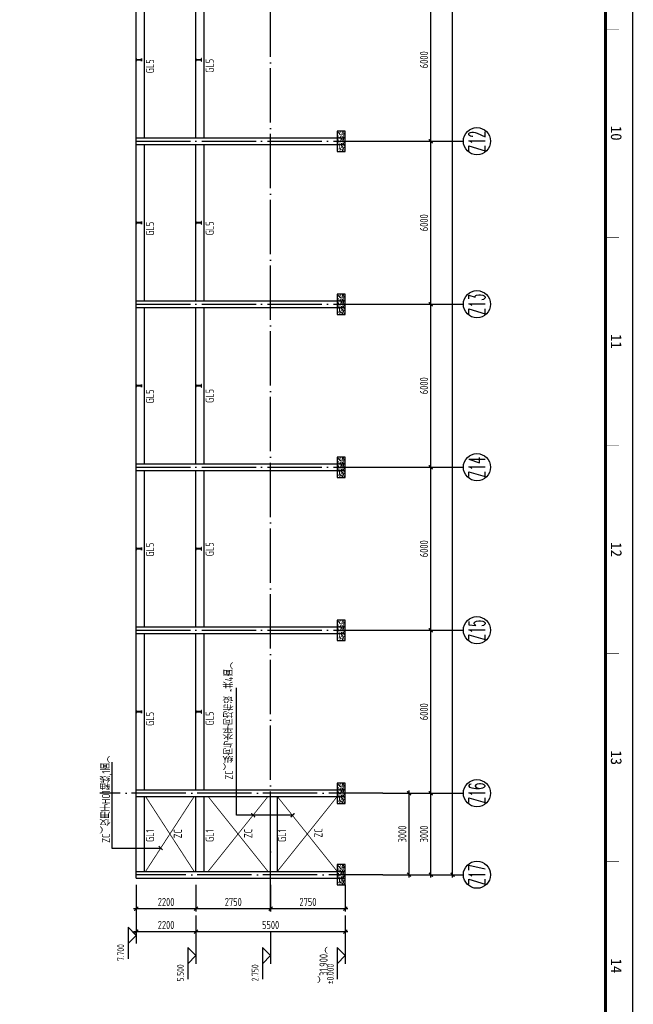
# Model space of a CAD drawing. Extents: x -294221 to 474257, y -25219 to 114942.
# Tile 36 of 70: x 53237 to 75840, y 7483 to 43728. Entities that reach past the tile are written whole.
import ezdxf
from ezdxf.enums import TextEntityAlignment as Align

# ---------------------------------------------------------------- set-up
doc = ezdxf.new("R2010")
doc.units = 0
doc.header["$LTSCALE"] = 1000
doc.linetypes.add('DOTE', pattern=[2.42, 2, -0.2, 0.02, -0.2])
for name, color, linetype in [('AXIS', 7, 'Continuous'), ('AXIS_DIM', 3, 'Continuous'), ('AXIS_NUM', 7, 'Continuous'), ('BORDER', 7, 'Continuous'), ('DIM', 3, 'Continuous'), ('gj2', 4, 'Continuous'), ('Prof', 2, 'Continuous'), ('STXT_XG_THIN', 2, 'Continuous'), ('text', 7, 'Continuous'), ('THIN', 7, 'Continuous')]:
    doc.layers.add(name, color=color, linetype=linetype)
doc.styles.add('BW_Rein', font='Tssdeng.shx', dxfattribs={"width": 0.7, "bigfont": 'hztxt.shx'})
doc.styles.add('QC_宋体', font='txt')
doc.styles.add('TSSD_Axis', font='complex.shx', dxfattribs={"width": 0.7, "bigfont": 'hztxt.shx'})
doc.styles.add('TSSD_Dimension', font='tssdeng.shx', dxfattribs={"width": 0.7, "bigfont": 'hztxt.shx'})
doc.styles.add('TSSD_Label', font='tssdeng.shx', dxfattribs={"width": 0.7, "bigfont": 'hztxt.shx'})
doc.styles.add('TSSD_Rein', font='Tssdeng.shx', dxfattribs={"width": 0.7, "bigfont": '@@tssdchn.shx'})
doc.dimstyles.new('TSSD_100_100$0', dxfattribs={"dimtxt": 300, "dimasz": 100, "dimexe": 100, "dimexo": 250, "dimgap": 100, "dimtad": 1, "dimdec": 0, "dimrnd": 0.001, "dimzin": 0, "dimdsep": 46, "dimtxsty": 'TSSD_Dimension', "dimblk": 'ARCHTICK', "dimcen": 0, "dimdle": 100, "dimclrt": 7, "dimadec": 0, "dimazin": 0, "dimtfac": 1, "dimtdec": 0, "dimtix": 1, "dimtmove": 2, "dimatfit": 3, "dimldrblk": 'ARCHTICK', "dimfxl": 0, "dimtolj": 1, "dimtzin": 0, "dimarcsym": 0})

# ---------------------------------------------------------------- blocks, each defined once
blk = doc.blocks.new('_ArchTick')
at = {"color": 0, "linetype": 'ByBlock', "const_width": 0.5}
blk.add_lwpolyline([(-0.71, -0.71), (0.71, 0.71)], dxfattribs=at)
blk = doc.blocks.new('*D207')
at = {"layer": 'AXIS_DIM', "color": 0, "lineweight": -2}
for p, q in [((66869, 109253), (69280, 109253)), ((69180, 12153), (69180, 109353)), ((66869, 12253), (69280, 12253))]:
    blk.add_line(p, q, dxfattribs=at)
at = {"layer": 'Defpoints', "color": 0}
for p in [(66619, 109253), (69180, 109253), (66619, 12253)]:
    blk.add_point(p, dxfattribs=at)
at = {"layer": 'AXIS_DIM', "color": 0, "lineweight": -2, "xscale": 99.99999810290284, "yscale": 99.99999810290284, "zscale": 99.99999810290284}
for p, rotation in [((69180, 109253), 90), ((69180, 12253), 270)]:
    blk.add_blockref('_ArchTick', p, dxfattribs=dict(at, rotation=rotation))
at = {"layer": 'AXIS_DIM', "color": 7, "insert": (68930, 60753), "char_height": 300, "attachment_point": 5, "rotation": 90, "style": 'TSSD_Dimension'}
blk.add_mtext('\\A1;97000', dxfattribs=at)
blk = doc.blocks.new('*D217')
at = {"layer": 'AXIS_DIM', "color": 0, "lineweight": -2}
for p, q in [((68380, 39153), (68380, 45353)), ((66869, 45253), (68480, 45253)), ((66869, 39253), (68480, 39253))]:
    blk.add_line(p, q, dxfattribs=at)
at = {"layer": 'Defpoints', "color": 0}
for p in [(66619, 45253), (68380, 45253), (66619, 39253)]:
    blk.add_point(p, dxfattribs=at)
at = {"layer": 'AXIS_DIM', "color": 0, "lineweight": -2, "xscale": 99.99999810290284, "yscale": 99.99999810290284, "zscale": 99.99999810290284}
for p, rotation in [((68380, 45253), 90), ((68380, 39253), 270)]:
    blk.add_blockref('_ArchTick', p, dxfattribs=dict(at, rotation=rotation))
at = {"layer": 'AXIS_DIM', "color": 7, "insert": (68130, 42253), "char_height": 300, "attachment_point": 5, "rotation": 90, "style": 'TSSD_Dimension'}
blk.add_mtext('\\A1;6000', dxfattribs=at)
blk = doc.blocks.new('*D218')
at = {"layer": 'AXIS_DIM', "color": 0, "lineweight": -2}
for p, q in [((66869, 39253), (68480, 39253)), ((68380, 33153), (68380, 39353)), ((66869, 33253), (68480, 33253))]:
    blk.add_line(p, q, dxfattribs=at)
at = {"layer": 'Defpoints', "color": 0}
for p in [(66619, 39253), (68380, 39253), (66619, 33253)]:
    blk.add_point(p, dxfattribs=at)
at = {"layer": 'AXIS_DIM', "color": 0, "lineweight": -2, "xscale": 99.99999810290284, "yscale": 99.99999810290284, "zscale": 99.99999810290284}
for p, rotation in [((68380, 39253), 90), ((68380, 33253), 270)]:
    blk.add_blockref('_ArchTick', p, dxfattribs=dict(at, rotation=rotation))
at = {"layer": 'AXIS_DIM', "color": 7, "insert": (68130, 36253), "char_height": 300, "attachment_point": 5, "rotation": 90, "style": 'TSSD_Dimension'}
blk.add_mtext('\\A1;6000', dxfattribs=at)
blk = doc.blocks.new('*D219')
at = {"layer": 'AXIS_DIM', "color": 0, "lineweight": -2}
for p, q in [((68380, 27153), (68380, 33353)), ((66869, 33253), (68480, 33253)), ((66869, 27253), (68480, 27253))]:
    blk.add_line(p, q, dxfattribs=at)
at = {"layer": 'Defpoints', "color": 0}
for p in [(66619, 33253), (68380, 33253), (66619, 27253)]:
    blk.add_point(p, dxfattribs=at)
at = {"layer": 'AXIS_DIM', "color": 0, "lineweight": -2, "xscale": 99.99999810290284, "yscale": 99.99999810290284, "zscale": 99.99999810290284}
for p, rotation in [((68380, 33253), 90), ((68380, 27253), 270)]:
    blk.add_blockref('_ArchTick', p, dxfattribs=dict(at, rotation=rotation))
at = {"layer": 'AXIS_DIM', "color": 7, "insert": (68130, 30253), "char_height": 300, "attachment_point": 5, "rotation": 90, "style": 'TSSD_Dimension'}
blk.add_mtext('\\A1;6000', dxfattribs=at)
blk = doc.blocks.new('*D220')
at = {"layer": 'AXIS_DIM', "color": 0, "lineweight": -2}
for p, q in [((66869, 27253), (68480, 27253)), ((68380, 21153), (68380, 27353)), ((66869, 21253), (68480, 21253))]:
    blk.add_line(p, q, dxfattribs=at)
at = {"layer": 'Defpoints', "color": 0}
for p in [(66619, 27253), (68380, 27253), (66619, 21253)]:
    blk.add_point(p, dxfattribs=at)
at = {"layer": 'AXIS_DIM', "color": 0, "lineweight": -2, "xscale": 99.99999810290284, "yscale": 99.99999810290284, "zscale": 99.99999810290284}
for p, rotation in [((68380, 27253), 90), ((68380, 21253), 270)]:
    blk.add_blockref('_ArchTick', p, dxfattribs=dict(at, rotation=rotation))
at = {"layer": 'AXIS_DIM', "color": 7, "insert": (68130, 24253), "char_height": 300, "attachment_point": 5, "rotation": 90, "style": 'TSSD_Dimension'}
blk.add_mtext('\\A1;6000', dxfattribs=at)
blk = doc.blocks.new('*D221')
at = {"layer": 'AXIS_DIM', "color": 0, "lineweight": -2}
for p, q in [((66869, 21253), (68480, 21253)), ((68380, 15153), (68380, 21353)), ((66869, 15253), (68480, 15253))]:
    blk.add_line(p, q, dxfattribs=at)
at = {"layer": 'Defpoints', "color": 0}
for p in [(66619, 21253), (68380, 21253), (66619, 15253)]:
    blk.add_point(p, dxfattribs=at)
at = {"layer": 'AXIS_DIM', "color": 0, "lineweight": -2, "xscale": 99.99999810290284, "yscale": 99.99999810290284, "zscale": 99.99999810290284}
for p, rotation in [((68380, 21253), 90), ((68380, 15253), 270)]:
    blk.add_blockref('_ArchTick', p, dxfattribs=dict(at, rotation=rotation))
at = {"layer": 'AXIS_DIM', "color": 7, "insert": (68130, 18253), "char_height": 300, "attachment_point": 5, "rotation": 90, "style": 'TSSD_Dimension'}
blk.add_mtext('\\A1;6000', dxfattribs=at)
blk = doc.blocks.new('*D222')
at = {"layer": 'AXIS_DIM', "color": 0, "lineweight": -2}
for p, q in [((66869, 15253), (68480, 15253)), ((68380, 12153), (68380, 15353)), ((66869, 12253), (68480, 12253))]:
    blk.add_line(p, q, dxfattribs=at)
at = {"layer": 'Defpoints', "color": 0}
for p in [(66619, 15253), (68380, 15253), (66619, 12253)]:
    blk.add_point(p, dxfattribs=at)
at = {"layer": 'AXIS_DIM', "color": 0, "lineweight": -2, "xscale": 99.99999810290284, "yscale": 99.99999810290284, "zscale": 99.99999810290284}
for p, rotation in [((68380, 15253), 90), ((68380, 12253), 270)]:
    blk.add_blockref('_ArchTick', p, dxfattribs=dict(at, rotation=rotation))
at = {"layer": 'AXIS_DIM', "color": 7, "insert": (68130, 13753), "char_height": 300, "attachment_point": 5, "rotation": 90, "style": 'TSSD_Dimension'}
blk.add_mtext('\\A1;3000', dxfattribs=at)
blk = doc.blocks.new('*D223')
at = {"layer": 'Defpoints', "color": 0}
for p in [(66619, 15253), (67580, 15253), (66619, 12253)]:
    blk.add_point(p, dxfattribs=at)
at = {"layer": 'DIM', "color": 0, "lineweight": -2}
for p, q in [((66869, 15253), (67680, 15253)), ((67580, 12153), (67580, 15353)), ((66869, 12253), (67680, 12253))]:
    blk.add_line(p, q, dxfattribs=at)
at = {"layer": 'DIM', "color": 0, "lineweight": -2, "xscale": 99.99999810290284, "yscale": 99.99999810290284, "zscale": 99.99999810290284}
for p, rotation in [((67580, 15253), 90), ((67580, 12253), 270)]:
    blk.add_blockref('_ArchTick', p, dxfattribs=dict(at, rotation=rotation))
at = {"layer": 'DIM', "color": 7, "insert": (67330, 13753), "char_height": 300, "attachment_point": 5, "rotation": 90, "style": 'TSSD_Dimension'}
blk.add_mtext('\\A1;3000', dxfattribs=at)
blk = doc.blocks.new('ts_axno')
at = {"color": 0, "linetype": 'ByBlock', "lineweight": -2}
blk.add_circle((0, 0), 0.5, dxfattribs=at)
at = {"color": 0, "linetype": 'ByBlock', "lineweight": -2, "style": 'TSSD_Axis', "width": 0.7}
blk.add_attdef('A', text='', height=0.6, dxfattribs=at).set_placement((0, 0), align=Align.MIDDLE_CENTER)
blk = doc.blocks.new('*D224')
at = {"layer": 'Defpoints', "color": 0}
for p in [(57530, 12128), (59730, 12128), (57530, 11001)]:
    blk.add_point(p, dxfattribs=at)
at = {"layer": 'DIM', "color": 0, "lineweight": -2}
for p, q in [((57530, 11878), (57530, 10901)), ((59730, 11878), (59730, 10901)), ((59830, 11001), (57430, 11001))]:
    blk.add_line(p, q, dxfattribs=at)
at = {"layer": 'DIM', "color": 0, "lineweight": -2, "xscale": 99.99999810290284, "yscale": 99.99999810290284, "zscale": 99.99999810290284, "rotation": 180}
blk.add_blockref('_ArchTick', (57530, 11001), dxfattribs=at)
at = {"layer": 'DIM', "color": 0, "lineweight": -2, "xscale": 99.99999810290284, "yscale": 99.99999810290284, "zscale": 99.99999810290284}
blk.add_blockref('_ArchTick', (59730, 11001), dxfattribs=at)
at = {"layer": 'DIM', "color": 7, "insert": (58630, 11251), "char_height": 300, "attachment_point": 5, "style": 'TSSD_Dimension'}
blk.add_mtext('\\A1;2200', dxfattribs=at)
blk = doc.blocks.new('*D239')
at = {"layer": 'Defpoints', "color": 0}
for p in [(62480, 12128), (65230, 12128), (62480, 11001)]:
    blk.add_point(p, dxfattribs=at)
at = {"layer": 'DIM', "color": 0, "lineweight": -2}
for p, q in [((62480, 11878), (62480, 10901)), ((65230, 11878), (65230, 10901)), ((65330, 11001), (62380, 11001))]:
    blk.add_line(p, q, dxfattribs=at)
at = {"layer": 'DIM', "color": 0, "lineweight": -2, "xscale": 99.99999810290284, "yscale": 99.99999810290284, "zscale": 99.99999810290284, "rotation": 180}
blk.add_blockref('_ArchTick', (62480, 11001), dxfattribs=at)
at = {"layer": 'DIM', "color": 0, "lineweight": -2, "xscale": 99.99999810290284, "yscale": 99.99999810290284, "zscale": 99.99999810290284}
blk.add_blockref('_ArchTick', (65230, 11001), dxfattribs=at)
at = {"layer": 'DIM', "color": 7, "insert": (63855, 11251), "char_height": 300, "attachment_point": 5, "style": 'TSSD_Dimension'}
blk.add_mtext('\\A1;2750', dxfattribs=at)
blk = doc.blocks.new('*D240')
at = {"layer": 'Defpoints', "color": 0}
for p in [(59730, 12128), (62480, 12128), (59730, 11001)]:
    blk.add_point(p, dxfattribs=at)
at = {"layer": 'DIM', "color": 0, "lineweight": -2}
for p, q in [((59730, 11878), (59730, 10901)), ((62480, 11878), (62480, 10901)), ((62580, 11001), (59630, 11001))]:
    blk.add_line(p, q, dxfattribs=at)
at = {"layer": 'DIM', "color": 0, "lineweight": -2, "xscale": 99.99999810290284, "yscale": 99.99999810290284, "zscale": 99.99999810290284, "rotation": 180}
blk.add_blockref('_ArchTick', (59730, 11001), dxfattribs=at)
at = {"layer": 'DIM', "color": 0, "lineweight": -2, "xscale": 99.99999810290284, "yscale": 99.99999810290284, "zscale": 99.99999810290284}
blk.add_blockref('_ArchTick', (62480, 11001), dxfattribs=at)
at = {"layer": 'DIM', "color": 7, "insert": (61105, 11251), "char_height": 300, "attachment_point": 5, "style": 'TSSD_Dimension'}
blk.add_mtext('\\A1;2750', dxfattribs=at)
blk = doc.blocks.new('*D241')
at = {"layer": 'Defpoints', "color": 0}
for p in [(59730, 11001), (65230, 11001), (59730, 10155)]:
    blk.add_point(p, dxfattribs=at)
at = {"layer": 'DIM', "color": 0, "lineweight": -2}
for p, q in [((59730, 10751), (59730, 10055)), ((65230, 10751), (65230, 10055)), ((65330, 10155), (59630, 10155))]:
    blk.add_line(p, q, dxfattribs=at)
at = {"layer": 'DIM', "color": 0, "lineweight": -2, "xscale": 99.99999810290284, "yscale": 99.99999810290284, "zscale": 99.99999810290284, "rotation": 180}
blk.add_blockref('_ArchTick', (59730, 10155), dxfattribs=at)
at = {"layer": 'DIM', "color": 0, "lineweight": -2, "xscale": 99.99999810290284, "yscale": 99.99999810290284, "zscale": 99.99999810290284}
blk.add_blockref('_ArchTick', (65230, 10155), dxfattribs=at)
at = {"layer": 'DIM', "color": 7, "insert": (62480, 10405), "char_height": 300, "attachment_point": 5, "style": 'TSSD_Dimension'}
blk.add_mtext('\\A1;5500', dxfattribs=at)
blk = doc.blocks.new('*D242')
at = {"layer": 'Defpoints', "color": 0}
for p in [(57530, 11001), (59730, 11001), (57530, 10155)]:
    blk.add_point(p, dxfattribs=at)
at = {"layer": 'DIM', "color": 0, "lineweight": -2}
for p, q in [((57530, 10751), (57530, 10055)), ((59730, 10751), (59730, 10055)), ((59830, 10155), (57430, 10155))]:
    blk.add_line(p, q, dxfattribs=at)
at = {"layer": 'DIM', "color": 0, "lineweight": -2, "xscale": 99.99999810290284, "yscale": 99.99999810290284, "zscale": 99.99999810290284, "rotation": 180}
blk.add_blockref('_ArchTick', (57530, 10155), dxfattribs=at)
at = {"layer": 'DIM', "color": 0, "lineweight": -2, "xscale": 99.99999810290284, "yscale": 99.99999810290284, "zscale": 99.99999810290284}
blk.add_blockref('_ArchTick', (59730, 10155), dxfattribs=at)
at = {"layer": 'DIM', "color": 7, "insert": (58630, 10405), "char_height": 300, "attachment_point": 5, "style": 'TSSD_Dimension'}
blk.add_mtext('\\A1;2200', dxfattribs=at)
blk = doc.blocks.new('A1+0.5E图框')
for points, const_width in [([(0, 0), (1261, 0), (1261, 594), (0, 594)], 0.5), ([(25, 10), (1251, 10), (1251, 584), (25, 584)], 1)]:
    blk.add_lwpolyline(points, close=True, dxfattribs=dict(const_width=const_width))
at = {"const_width": 0.2}
for points in [[(714.62, 589), (714.62, 584)], [(791.25, 589), (791.25, 584)], [(867.88, 589), (867.88, 584)], [(944.5, 589), (944.5, 584)], [(1021.12, 589), (1021.12, 584)]]:
    blk.add_lwpolyline(points, dxfattribs=at)
at = {"style": 'QC_宋体'}
for s, p in [('10', (752.94, 588)), ('11', (829.56, 588)), ('12', (906.19, 588)), ('13', (982.81, 588)), ('14', (1059.44, 588))]:
    blk.add_text(s, height=4, dxfattribs=at).set_placement(p, align=Align.MIDDLE_CENTER)

msp = doc.modelspace()

# ---------------------------------------------------------------- hatches: boundary and pattern name
at = {"layer": 'AXIS_NUM'}
h = msp.add_hatch(dxfattribs=at)
h.set_pattern_fill('AR-CONC', color=256, angle=90)
h.set_pattern_definition([(140, (2974.24, 18893.11), (15.9391, 182.18467), [19.05, -209.55]), (85, (2974.24, 18893.11), (-191.05664, -35.2428), [15.24, -167.64]), (190.451, (2975.57, 18908.3), (-175.1167, 146.9425), [16.19, -178.09]), (136.1842, (2923.44, 18893.11), (42.0423, 271.079), [28.575, -314.325]), (186.6356, (2926.95, 18915.7), (-247.4256, 237.4042), [24.285, -267.135]), (81.184, (2923.44, 18893.1), (-247.4251, 237.4046), [22.86, -251.46]), (111, (2936.14, 18918.51), (102.2655, 151.61488), [19.05, -209.55]), (56, (2936.14, 18918.51), (-184.18796, 61.80203), [15.24, -167.64]), (161.4514, (2944.67, 18931.15), (-81.92286, 213.4165), [16.19, -178.09]), (127.5, (2974.244, 18893.114), (-84.55504, 3.0886), [0, -165.608, 0, -170.18, 0, -168.275]), (97.5, (2974.24, 18893.11), (-100.18057, 66.81966), [0, -97.028, 0, -161.798, 0, -64.135]), (57.5, (2974.244, 18836.47), (5.728744, 135.59059), [0, -63.5, 0, -198.12, 0, -262.89]), (47.5, (2974.24, 18811.07), (-25.4265, 148.12918), [0, -82.55, 0, -131.572, 0, -186.69])])
h.paths.add_polyline_path([(65230.375, 38878.244), (65230.375, 39628.244), (64930.375, 39628.244), (64930.375, 38878.244)])
h = msp.add_hatch(dxfattribs=at)
h.set_pattern_fill('AR-CONC', color=256, angle=90)
h.set_pattern_definition([(140, (2974.24, 12893.11), (15.9391, 182.18467), [19.05, -209.55]), (85, (2974.24, 12893.11), (-191.05664, -35.2428), [15.24, -167.64]), (190.451, (2975.57, 12908.3), (-175.1167, 146.9425), [16.19, -178.09]), (136.1842, (2923.44, 12893.11), (42.0423, 271.079), [28.575, -314.325]), (186.6356, (2926.95, 12915.7), (-247.4256, 237.4042), [24.285, -267.135]), (81.184, (2923.44, 12893.1), (-247.4251, 237.4046), [22.86, -251.46]), (111, (2936.14, 12918.51), (102.2655, 151.61488), [19.05, -209.55]), (56, (2936.14, 12918.51), (-184.18796, 61.80203), [15.24, -167.64]), (161.4514, (2944.67, 12931.15), (-81.92286, 213.4165), [16.19, -178.09]), (127.5, (2974.244, 12893.114), (-84.55504, 3.0886), [0, -165.608, 0, -170.18, 0, -168.275]), (97.5, (2974.24, 12893.11), (-100.18057, 66.81966), [0, -97.028, 0, -161.798, 0, -64.135]), (57.5, (2974.244, 12836.47), (5.728744, 135.59059), [0, -63.5, 0, -198.12, 0, -262.89]), (47.5, (2974.24, 12811.07), (-25.4265, 148.12918), [0, -82.55, 0, -131.572, 0, -186.69])])
h.paths.add_polyline_path([(65230.375, 32878.244), (65230.375, 33628.244), (64930.375, 33628.244), (64930.375, 32878.244)])
h = msp.add_hatch(dxfattribs=at)
h.set_pattern_fill('AR-CONC', color=256, angle=90)
h.set_pattern_definition([(140, (2974.24, 6893.11), (15.9391, 182.18467), [19.05, -209.55]), (85, (2974.24, 6893.11), (-191.05664, -35.2428), [15.24, -167.64]), (190.451, (2975.57, 6908.3), (-175.1167, 146.9425), [16.19, -178.09]), (136.1842, (2923.44, 6893.11), (42.0423, 271.079), [28.575, -314.325]), (186.6356, (2926.95, 6915.7), (-247.4256, 237.4042), [24.285, -267.135]), (81.184, (2923.44, 6893.11), (-247.4251, 237.4046), [22.86, -251.46]), (111, (2936.14, 6918.51), (102.2655, 151.61488), [19.05, -209.55]), (56, (2936.14, 6918.51), (-184.18796, 61.80203), [15.24, -167.64]), (161.4514, (2944.67, 6931.15), (-81.92286, 213.4165), [16.19, -178.09]), (127.5, (2974.244, 6893.114), (-84.55504, 3.0886), [0, -165.608, 0, -170.18, 0, -168.275]), (97.5, (2974.24, 6893.11), (-100.18057, 66.81966), [0, -97.028, 0, -161.798, 0, -64.135]), (57.5, (2974.244, 6836.47), (5.728744, 135.59059), [0, -63.5, 0, -198.12, 0, -262.89]), (47.5, (2974.24, 6811.07), (-25.4265, 148.12918), [0, -82.55, 0, -131.572, 0, -186.69])])
h.paths.add_polyline_path([(65230.375, 26878.244), (65230.375, 27628.244), (64930.375, 27628.244), (64930.375, 26878.244)])
h = msp.add_hatch(dxfattribs=at)
h.set_pattern_fill('AR-CONC', color=256, angle=90)
h.set_pattern_definition([(140, (2974.24, 892.94), (15.9391, 182.18467), [19.05, -209.55]), (85, (2974.24, 892.94), (-191.05664, -35.2428), [15.24, -167.64]), (190.451, (2975.57, 908.12), (-175.1167, 146.9425), [16.19, -178.09]), (136.1842, (2923.44, 892.94), (42.0423, 271.079), [28.575, -314.325]), (186.6356, (2926.95, 915.53), (-247.4256, 237.4042), [24.285, -267.135]), (81.184, (2923.44, 892.94), (-247.4251, 237.4046), [22.86, -251.46]), (111, (2936.14, 918.34), (102.2655, 151.61488), [19.05, -209.55]), (56, (2936.14, 918.34), (-184.18796, 61.80203), [15.24, -167.64]), (161.4514, (2944.67, 930.97), (-81.92286, 213.4165), [16.19, -178.09]), (127.5, (2974.244, 892.94), (-84.55504, 3.0886), [0, -165.608, 0, -170.18, 0, -168.275]), (97.5, (2974.24, 892.94), (-100.18057, 66.81966), [0, -97.028, 0, -161.798, 0, -64.135]), (57.5, (2974.244, 836.3), (5.728744, 135.59059), [0, -63.5, 0, -198.12, 0, -262.89]), (47.5, (2974.24, 810.9), (-25.4265, 148.12918), [0, -82.55, 0, -131.572, 0, -186.69])])
h.paths.add_polyline_path([(65230.375, 20878.07), (65230.375, 21628.07), (64930.375, 21628.07), (64930.375, 20878.07)])
h = msp.add_hatch(dxfattribs=at)
h.set_pattern_fill('AR-CONC', color=256, angle=90)
h.set_pattern_definition([(140, (2974.24, -5107.23), (15.9391, 182.18467), [19.05, -209.55]), (85, (2974.24, -5107.23), (-191.05664, -35.2428), [15.24, -167.64]), (190.451, (2975.57, -5092.05), (-175.1167, 146.9425), [16.19, -178.09]), (136.1842, (2923.44, -5107.23), (42.0423, 271.079), [28.575, -314.325]), (186.6356, (2926.95, -5084.64), (-247.4256, 237.4042), [24.285, -267.135]), (81.184, (2923.44, -5107.23), (-247.4251, 237.4046), [22.86, -251.46]), (111, (2936.14, -5081.83), (102.2655, 151.61488), [19.05, -209.55]), (56, (2936.14, -5081.83), (-184.18796, 61.80203), [15.24, -167.64]), (161.4514, (2944.67, -5069.2), (-81.92286, 213.4165), [16.19, -178.09]), (127.5, (2974.244, -5107.234), (-84.55504, 3.0886), [0, -165.608, 0, -170.18, 0, -168.275]), (97.5, (2974.24, -5107.23), (-100.18057, 66.81966), [0, -97.028, 0, -161.798, 0, -64.135]), (57.5, (2974.244, -5163.876), (5.728744, 135.59059), [0, -63.5, 0, -198.12, 0, -262.89]), (47.5, (2974.24, -5189.28), (-25.4265, 148.12918), [0, -82.55, 0, -131.572, 0, -186.69])])
h.paths.add_polyline_path([(65230.375, 14877.896), (65230.375, 15627.895), (64930.375, 15627.895), (64930.375, 14877.896)])
h = msp.add_hatch(dxfattribs=at)
h.set_pattern_fill('AR-CONC', color=256, angle=90)
h.set_pattern_definition([(140, (2974.24, -8107.23), (15.9391, 182.18467), [19.05, -209.55]), (85, (2974.24, -8107.23), (-191.05664, -35.2428), [15.24, -167.64]), (190.451, (2975.57, -8092.05), (-175.1167, 146.9425), [16.19, -178.09]), (136.1842, (2923.44, -8107.23), (42.0423, 271.079), [28.575, -314.325]), (186.6356, (2926.95, -8084.64), (-247.4256, 237.4042), [24.285, -267.135]), (81.184, (2923.44, -8107.23), (-247.4251, 237.4046), [22.86, -251.46]), (111, (2936.14, -8081.83), (102.2655, 151.61488), [19.05, -209.55]), (56, (2936.14, -8081.83), (-184.18796, 61.80203), [15.24, -167.64]), (161.4514, (2944.67, -8069.2), (-81.92286, 213.4165), [16.19, -178.09]), (127.5, (2974.244, -8107.234), (-84.55504, 3.0886), [0, -165.608, 0, -170.18, 0, -168.275]), (97.5, (2974.24, -8107.23), (-100.18057, 66.81966), [0, -97.028, 0, -161.798, 0, -64.135]), (57.5, (2974.244, -8163.876), (5.728744, 135.59059), [0, -63.5, 0, -198.12, 0, -262.89]), (47.5, (2974.24, -8189.28), (-25.4265, 148.12918), [0, -82.55, 0, -131.572, 0, -186.69])])
h.paths.add_polyline_path([(65230.375, 11877.896), (65230.375, 12627.896), (64930.375, 12627.896), (64930.375, 11877.896)])

# ---------------------------------------------------------------- linework, layer by layer
for p, q in [((57530.375, 12127.896, -4116055.186), (57530.375, 51378.243, -4116055.186)), ((57830.375, 39378.244, -4116055.186), (57830.375, 45128.243, -4116055.186)), ((59730.375, 39378.244, -4116055.186), (59730.375, 45128.243, -4116055.186)), ((60030.375, 39378.244, -4116055.186), (60030.375, 45128.243, -4116055.186)), ((57830.375, 33378.244, -4116055.186), (57830.375, 39128.244, -4116055.186)), ((59730.375, 33378.244, -4116055.186), (59730.375, 39128.244, -4116055.186)), ((60030.375, 33378.244, -4116055.186), (60030.375, 39128.244, -4116055.186)), ((57830.375, 27378.244, -4116055.186), (57830.375, 33128.244, -4116055.186)), ((59730.375, 27378.244, -4116055.186), (59730.375, 33128.244, -4116055.186)), ((60030.375, 27378.244, -4116055.186), (60030.375, 33128.244, -4116055.186)), ((57830.375, 21378.07, -4116055.186), (57830.375, 27128.244, -4116055.186)), ((59730.375, 21378.07, -4116055.186), (59730.375, 27128.244, -4116055.186)), ((60030.375, 21378.07, -4116055.186), (60030.375, 27128.244, -4116055.186)), ((57830.375, 15377.895, -4116055.186), (57830.375, 21128.07, -4116055.186)), ((59730.375, 15377.895, -4116055.186), (59730.375, 21128.07, -4116055.186)), ((60030.375, 15377.895, -4116055.186), (60030.375, 21128.07, -4116055.186)), ((61218.415, 14446.044, -4116055.186), (61218.415, 19135.054, -4116055.186)), ((57830.375, 12377.896, -4116055.186), (57830.375, 15127.896, -4116055.186)), ((59730.375, 12377.896, -4116055.186), (59730.375, 15127.896, -4116055.186)), ((60030.375, 12377.896, -4116055.186), (60030.375, 15127.896, -4116055.186)), ((62480.375, 12377.896, -4116055.186), (62480.375, 15127.896, -4116055.186)), ((62730.375, 12377.896, -4116055.186), (62730.375, 15127.896, -4116055.186)), ((63275.856, 14446.044, -4116055.186), (61218.415, 14446.044, -4116055.186))]:
    msp.add_line(p, q)
at = {"layer": 'AXIS', "color": 1, "linetype": 'DOTE'}
for p, q in [((62480.375, 10900.52, -4116055.186), (62480.375, 109378.242, -4116055.186)), ((57530.375, 39253.244, -4116055.186), (66618.667, 39253.244, -4116055.186)), ((57530.375, 33253.244, -4116055.186), (66618.667, 33253.244, -4116055.186)), ((57530.375, 27253.244, -4116055.186), (66618.667, 27253.244, -4116055.186)), ((57530.375, 21253.07, -4116055.186), (66618.667, 21253.07, -4116055.186)), ((66618.667, 15252.896, -4116055.186), (56194.113, 15252.896, -4116055.186)), ((66618.667, 12252.896, -4116055.186), (57530.375, 12252.896, -4116055.186))]:
    msp.add_line(p, q, dxfattribs=at)
at = {"layer": 'AXIS_NUM'}
for p, q in [((66618.667, 39253.244, -4116055.186), (69579.693, 39253.244, -4116055.186)), ((66618.667, 33253.244, -4116055.186), (69579.693, 33253.244, -4116055.186)), ((66618.667, 27253.244, -4116055.186), (69579.693, 27253.244, -4116055.186)), ((66618.667, 21253.07, -4116055.186), (69579.693, 21253.07, -4116055.186)), ((56645.119, 13223.811, -4116055.186), (56645.119, 16400.329, -4116055.186)), ((66618.667, 15252.896, -4116055.186), (69579.693, 15252.896, -4116055.186)), ((58426.08, 13223.811, -4116055.186), (56645.119, 13223.811, -4116055.186)), ((66618.667, 12252.896, -4116055.186), (69579.693, 12252.896, -4116055.186))]:
    msp.add_line(p, q, dxfattribs=at)
at = {"layer": 'AXIS_NUM', "elevation": -4116055.186}
for points in [[(65230.375, 38878.244), (65230.375, 39628.244), (64930.375, 39628.244), (64930.375, 38878.244)], [(65230.375, 32878.244), (65230.375, 33628.244), (64930.375, 33628.244), (64930.375, 32878.244)], [(65230.375, 26878.244), (65230.375, 27628.244), (64930.375, 27628.244), (64930.375, 26878.244)], [(65230.375, 20878.07), (65230.375, 21628.07), (64930.375, 21628.07), (64930.375, 20878.07)], [(65230.375, 14877.896), (65230.375, 15627.895), (64930.375, 15627.895), (64930.375, 14877.896)], [(65230.375, 11877.896), (65230.375, 12627.896), (64930.375, 12627.896), (64930.375, 11877.896)]]:
    msp.add_lwpolyline(points, close=True, dxfattribs=at)
at = {"layer": 'BORDER'}
msp.add_lwpolyline([(16414.523, -11257.991), (16414.523, 114942.009), (75814.523, 114942.009), (75814.523, -11257.991)], close=True, dxfattribs=at)
at = {"layer": 'BORDER', "const_width": 50}
msp.add_lwpolyline([(17414.523, -10257.991), (17414.523, 112442.009), (74814.523, 112442.009), (74814.523, -10257.991)], close=True, dxfattribs=at)
at = {"layer": 'gj2', "linetype": 'ByBlock', "const_width": 30, "elevation": -4116055.186}
for points in [[(59662.562, 12377.896), (57876.756, 15127.896)], [(57876.756, 12377.896), (59662.562, 15127.896)], [(62380.826, 12377.896), (60180.826, 15127.896)], [(60180.826, 12377.896), (62380.826, 15127.896)], [(64930.375, 12377.896), (62730.375, 15127.896)], [(62730.375, 12377.896), (64930.375, 15127.896)]]:
    msp.add_lwpolyline(points, dxfattribs=at)
at = {"layer": 'Prof'}
for p, q in [((57530.375, 39378.244, -4116055.186), (65230.375, 39378.244, -4116055.186)), ((57530.375, 39128.244, -4116055.186), (65230.375, 39128.244, -4116055.186)), ((57530.375, 33378.244, -4116055.186), (65230.375, 33378.244, -4116055.186)), ((57530.375, 33128.244, -4116055.186), (65230.375, 33128.244, -4116055.186)), ((57530.375, 27378.244, -4116055.186), (65230.375, 27378.244, -4116055.186)), ((57530.375, 27128.244, -4116055.186), (65230.375, 27128.244, -4116055.186)), ((57530.375, 21378.07, -4116055.186), (65230.375, 21378.07, -4116055.186)), ((57530.375, 21128.07, -4116055.186), (65230.375, 21128.07, -4116055.186)), ((57530.375, 15377.895, -4116055.186), (65230.375, 15377.895, -4116055.186)), ((57530.375, 15127.896, -4116055.186), (65230.375, 15127.896, -4116055.186)), ((57530.375, 12377.896, -4116055.186), (65230.375, 12377.896, -4116055.186)), ((57530.375, 12127.896, -4116055.186), (65230.375, 12127.896, -4116055.186))]:
    msp.add_line(p, q, dxfattribs=at)
at = {"layer": 'STXT_XG_THIN', "elevation": -4116055.186}
for points in [[(57730.375, 42203.243), (57730.375, 42303.243), (57721.875, 42303.243), (57721.875, 42256.043), (57538.875, 42256.043), (57538.875, 42303.243), (57530.375, 42303.243), (57530.375, 42203.243), (57538.875, 42203.243), (57538.875, 42250.443), (57721.875, 42250.443), (57721.875, 42203.243), (57730.375, 42203.243)], [(59930.375, 42203.243), (59930.375, 42303.243), (59921.875, 42303.243), (59921.875, 42256.043), (59738.875, 42256.043), (59738.875, 42303.243), (59730.375, 42303.243), (59730.375, 42203.243), (59738.875, 42203.243), (59738.875, 42250.443), (59921.875, 42250.443), (59921.875, 42203.243), (59930.375, 42203.243)], [(57730.375, 36203.244), (57730.375, 36303.244), (57721.875, 36303.244), (57721.875, 36256.044), (57538.875, 36256.044), (57538.875, 36303.244), (57530.375, 36303.244), (57530.375, 36203.244), (57538.875, 36203.244), (57538.875, 36250.444), (57721.875, 36250.444), (57721.875, 36203.244), (57730.375, 36203.244)], [(59930.375, 36203.244), (59930.375, 36303.244), (59921.875, 36303.244), (59921.875, 36256.044), (59738.875, 36256.044), (59738.875, 36303.244), (59730.375, 36303.244), (59730.375, 36203.244), (59738.875, 36203.244), (59738.875, 36250.444), (59921.875, 36250.444), (59921.875, 36203.244), (59930.375, 36203.244)], [(57730.375, 30203.244), (57730.375, 30303.244), (57721.875, 30303.244), (57721.875, 30256.044), (57538.875, 30256.044), (57538.875, 30303.244), (57530.375, 30303.244), (57530.375, 30203.244), (57538.875, 30203.244), (57538.875, 30250.444), (57721.875, 30250.444), (57721.875, 30203.244), (57730.375, 30203.244)], [(59930.375, 30203.244), (59930.375, 30303.244), (59921.875, 30303.244), (59921.875, 30256.044), (59738.875, 30256.044), (59738.875, 30303.244), (59730.375, 30303.244), (59730.375, 30203.244), (59738.875, 30203.244), (59738.875, 30250.444), (59921.875, 30250.444), (59921.875, 30203.244), (59930.375, 30203.244)], [(57730.375, 24203.244), (57730.375, 24303.244), (57721.875, 24303.244), (57721.875, 24256.044), (57538.875, 24256.044), (57538.875, 24303.244), (57530.375, 24303.244), (57530.375, 24203.244), (57538.875, 24203.244), (57538.875, 24250.444), (57721.875, 24250.444), (57721.875, 24203.244), (57730.375, 24203.244)], [(59930.375, 24203.244), (59930.375, 24303.244), (59921.875, 24303.244), (59921.875, 24256.044), (59738.875, 24256.044), (59738.875, 24303.244), (59730.375, 24303.244), (59730.375, 24203.244), (59738.875, 24203.244), (59738.875, 24250.444), (59921.875, 24250.444), (59921.875, 24203.244), (59930.375, 24203.244)], [(57730.375, 18203.07), (57730.375, 18303.07), (57721.875, 18303.07), (57721.875, 18255.87), (57538.875, 18255.87), (57538.875, 18303.07), (57530.375, 18303.07), (57530.375, 18203.07), (57538.875, 18203.07), (57538.875, 18250.27), (57721.875, 18250.27), (57721.875, 18203.07), (57730.375, 18203.07)], [(59930.375, 18203.07), (59930.375, 18303.07), (59921.875, 18303.07), (59921.875, 18255.87), (59738.875, 18255.87), (59738.875, 18303.07), (59730.375, 18303.07), (59730.375, 18203.07), (59738.875, 18203.07), (59738.875, 18250.27), (59921.875, 18250.27), (59921.875, 18203.07), (59930.375, 18203.07)]]:
    msp.add_lwpolyline(points, dxfattribs=at)
at = {"layer": 'THIN'}
for p, q in [((57530.375, 10900.52, -4116055.186), (57530.375, 9720.238, -4116055.186)), ((57530.375, 10020.238, -4116055.186), (57230.375, 10320.238, -4116055.186)), ((57230.375, 10320.238, -4116055.186), (57230.375, 9720.238, -4116055.186)), ((59730.375, 10155.173, -4116055.186), (59730.375, 8974.891, -4116055.186)), ((62480.375, 10155.173, -4116055.186), (62480.375, 8974.891, -4116055.186)), ((65230.375, 10313.208, -4116055.186), (65230.375, 8974.891, -4116055.186)), ((57530.375, 10020.238, -4116055.186), (57230.375, 9720.238, -4116055.186)), ((57530.375, 10020.238, -4116055.186), (57530.375, 10020.238, -4116055.186)), ((57230.375, 9720.238, -4116055.186), (57230.375, 9154.853, -4116055.186)), ((59730.375, 9274.891, -4116055.186), (59430.375, 9574.891, -4116055.186)), ((59430.375, 9574.891, -4116055.186), (59430.375, 8974.891, -4116055.186)), ((62480.375, 9274.891, -4116055.186), (62180.375, 9574.891, -4116055.186)), ((62180.375, 9574.891, -4116055.186), (62180.375, 8974.891, -4116055.186)), ((65230.375, 9274.891, -4116055.186), (64930.375, 9574.891, -4116055.186)), ((64930.375, 9574.891, -4116055.186), (64930.375, 8974.891, -4116055.186)), ((59730.375, 9274.891, -4116055.186), (59430.375, 8974.891, -4116055.186)), ((59730.375, 9274.891, -4116055.186), (59730.375, 9274.891, -4116055.186)), ((62480.375, 9274.891, -4116055.186), (62180.375, 8974.891, -4116055.186)), ((62480.375, 9274.891, -4116055.186), (62480.375, 9274.891, -4116055.186)), ((65230.375, 9274.891, -4116055.186), (64930.375, 8974.891, -4116055.186)), ((65230.375, 9274.891, -4116055.186), (65230.375, 9274.891, -4116055.186)), ((59430.375, 8974.891, -4116055.186), (59430.375, 8409.506, -4116055.186)), ((62180.375, 8974.891, -4116055.186), (62180.375, 8409.506, -4116055.186)), ((64930.375, 8974.891, -4116055.186), (64930.375, 8409.506, -4116055.186))]:
    msp.add_line(p, q, dxfattribs=at)

# ---------------------------------------------------------------- block references
at = {"xscale": 100, "yscale": 100, "zscale": 100, "rotation": 270}
msp.add_blockref('A1+0.5E图框', (16414.523, 114842.009), dxfattribs=at)
at = {"layer": 'AXIS_NUM'}
ref = msp.add_blockref('ts_axno', (70079.693, 39253.244, -4116055.186), dxfattribs=dict(at, xscale=999.9999810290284, yscale=999.9999810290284, zscale=999.9999810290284, rotation=90))
ref.add_attrib('A2', 'Z12', dxfattribs={"height": 600, "rotation": 90, "style": 'TSSD_Axis', "width": 0.5}).set_placement((70079.693, 39253.244, -4116055.186), align=Align.MIDDLE_CENTER)
ref = msp.add_blockref('ts_axno', (70079.693, 33253.244, -4116055.186), dxfattribs=dict(at, xscale=999.9999810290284, yscale=999.9999810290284, zscale=999.9999810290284, rotation=90))
ref.add_attrib('A2', 'Z13', dxfattribs={"height": 600, "rotation": 90, "style": 'TSSD_Axis', "width": 0.5}).set_placement((70079.693, 33253.244, -4116055.186), align=Align.MIDDLE_CENTER)
ref = msp.add_blockref('ts_axno', (70079.693, 27253.244, -4116055.186), dxfattribs=dict(at, xscale=999.9999810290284, yscale=999.9999810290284, zscale=999.9999810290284, rotation=90))
ref.add_attrib('A2', 'Z14', dxfattribs={"height": 600, "rotation": 90, "style": 'TSSD_Axis', "width": 0.5}).set_placement((70079.693, 27253.244, -4116055.186), align=Align.MIDDLE_CENTER)
ref = msp.add_blockref('ts_axno', (70079.693, 21253.07, -4116055.186), dxfattribs=dict(at, xscale=999.9999810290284, yscale=999.9999810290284, zscale=999.9999810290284, rotation=90))
ref.add_attrib('A2', 'Z15', dxfattribs={"height": 600, "rotation": 90, "style": 'TSSD_Axis', "width": 0.5}).set_placement((70079.693, 21253.07, -4116055.186), align=Align.MIDDLE_CENTER)
ref = msp.add_blockref('ts_axno', (70079.693, 15252.896, -4116055.186), dxfattribs=dict(at, xscale=999.9999810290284, yscale=999.9999810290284, zscale=999.9999810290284, rotation=90))
ref.add_attrib('A2', 'Z16', dxfattribs={"height": 600, "rotation": 90, "style": 'TSSD_Axis', "width": 0.5}).set_placement((70079.693, 15252.896, -4116055.186), align=Align.MIDDLE_CENTER)
ref = msp.add_blockref('ts_axno', (70079.693, 12252.896, -4116055.186), dxfattribs=dict(at, xscale=999.9999810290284, yscale=999.9999810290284, zscale=999.9999810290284, rotation=90))
ref.add_attrib('A2', 'Z17', dxfattribs={"height": 600, "rotation": 90, "style": 'TSSD_Axis', "width": 0.5}).set_placement((70079.693, 12252.896, -4116055.186), align=Align.MIDDLE_CENTER)
at = {"layer": 'DIM', "xscale": 99.99999810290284, "yscale": 99.99999810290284, "zscale": 99.99999810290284}
for p, rotation in [((61835.345, 14446.044, -4116055.186), 270), ((63287.154, 14440.396, -4116055.186), 180), ((58431.728, 13235.108, -4116055.186), 269.9999999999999)]:
    msp.add_blockref('_ArchTick', p, dxfattribs=dict(at, rotation=rotation))

# ---------------------------------------------------------------- texts
at = {"layer": 'text', "style": 'BW_Rein', "width": 0.7}
for s, p in [('GL5', (58186.314, 42013.91, -4128553.387)), ('GL5', (60385.81, 42029.525, -2059589.868)), ('GL5', (58186.314, 36033.13, -4128553.387)), ('GL5', (60385.81, 36048.746, -2059589.868)), ('GL5', (58186.314, 29861.917, -4128553.387)), ('GL5', (60385.81, 29877.533, -2059589.868)), ('GL5', (58186.314, 24218.475, -4128553.387)), ('GL5', (60385.81, 24234.09, -2059589.868)), ('GL5', (58186.314, 17990.119, -4128553.387)), ('GL5', (60385.81, 18005.735, -2059589.868)), ('GL1', (58186.314, 13690.827, -4128553.387)), ('GL1', (60385.82, 13690.827, -4128553.387)), ('GL1', (63052.373, 13690.827, -4128553.387))]:
    msp.add_text(s, height=300, rotation=90, dxfattribs=at).set_placement(p, align=Align.CENTER)
at = {"layer": 'text', "color": 4, "style": 'TSSD_Rein', "width": 0.7}
for s, height, p in [('ZC（纵向与水平向均布设，共4面）', 299.99999, (61095.903, 15756.08, -4124387.32)), ('ZC（仅用于HO1轴线,1面）', 299.99999, (56564.969, 13428.654, -4124387.32)), ('ZC', 300, (59213.106, 13592.457, -4134802.487)), ('ZC', 300, (61804.485, 13602.512, -4134802.487)), ('ZC', 300, (64391.566, 13621.852, -4130636.42))]:
    msp.add_text(s, height=height, rotation=90, dxfattribs=at).set_placement(p)
at = {"layer": 'text', "color": 2, "style": 'TSSD_Rein', "width": 0.7}
msp.add_text('（31.900）', height=300, rotation=90, dxfattribs=at).set_placement((64579.481, 8256.279, -4116055.186))
at = {"layer": 'THIN', "style": 'TSSD_Label', "width": 0.7}
for s, p in [('7.700', (57158.709, 9698.987, -2047091.667)), ('5.500', (59358.709, 8953.64, -2047091.667)), ('2.750', (62108.709, 8953.64, -2047091.667)), ('±0.000', (64880.375, 8974.891, -4116055.186))]:
    msp.add_text(s, height=250, rotation=90, dxfattribs=at).set_placement(p, align=Align.BOTTOM_RIGHT)

# ---------------------------------------------------------------- dimensions: what is measured, and where the dimension line sits
at = {"layer": 'AXIS_DIM'}
for base, p1, p2, picture, middle in [((69179.693, 109253.242, -4116055.186), (66618.667, 12252.896, -4116055.186), (66618.667, 109253.242, -4116055.186), '*D207', (68929.693, 60753.069, -4116055.186)), ((68379.693, 45253.243, -4116055.186), (66618.667, 39253.244, -4116055.186), (66618.667, 45253.243, -4116055.186), '*D217', (68129.693, 42253.243, -4116055.186)), ((68379.693, 39253.244, -4116055.186), (66618.667, 33253.244, -4116055.186), (66618.667, 39253.244, -4116055.186), '*D218', (68129.693, 36253.244, -4116055.186)), ((68379.693, 33253.244, -4116055.186), (66618.667, 27253.244, -4116055.186), (66618.667, 33253.244, -4116055.186), '*D219', (68129.693, 30253.244, -4116055.186)), ((68379.693, 27253.244, -4116055.186), (66618.667, 21253.07, -4116055.186), (66618.667, 27253.244, -4116055.186), '*D220', (68129.693, 24253.157, -4116055.186)), ((68379.693, 21253.07, -4116055.186), (66618.667, 15252.896, -4116055.186), (66618.667, 21253.07, -4116055.186), '*D221', (68129.693, 18252.983, -4116055.186)), ((68379.693, 15252.896, -4116055.186), (66618.667, 12252.896, -4116055.186), (66618.667, 15252.896, -4116055.186), '*D222', (68129.693, 13752.896, -4116055.186))]:
    dim = msp.add_linear_dim(base=base, p1=p1, p2=p2, angle=270, dimstyle='TSSD_100_100$0', override={"dimscale": 1, "dimlfac": 1}, dxfattribs=at)
    dim.commit()
    dim.dimension.update_dxf_attribs({"geometry": picture, "text_midpoint": middle})
at = {"layer": 'DIM'}
for p1, p2, distance, picture, middle in [((66618.667, 12252.896, -4116055.186), (66618.667, 15252.896, -4116055.186), -960.943, '*D223', (67329.61, 13752.896, -4116055.186)), ((59730.375, 12127.896, -4116055.186), (57530.375, 12127.896, -4116055.186), 1127.375, '*D224', (58630.375, 11250.52, -4116055.186)), ((62480.375, 12127.896, -4116055.186), (59730.375, 12127.896, -4116055.186), 1127.375, '*D240', (61105.375, 11250.52, -4116055.186)), ((65230.375, 12127.896, -4116055.186), (62480.375, 12127.896, -4116055.186), 1127.375, '*D239', (63855.375, 11250.52, -4116055.186)), ((59730.375, 11000.52, -4116055.186), (57530.375, 11000.52, -4116055.186), 845.347, '*D242', (58630.375, 10405.173, -4116055.186)), ((65230.375, 11000.52, -4116055.186), (59730.375, 11000.52, -4116055.186), 845.347, '*D241', (62480.375, 10405.173, -4116055.186))]:
    dim = msp.add_aligned_dim(p1=p1, p2=p2, distance=distance, dimstyle='TSSD_100_100$0', override={"dimscale": 1, "dimlfac": 1}, dxfattribs=at)
    dim.commit()
    dim.dimension.update_dxf_attribs({"geometry": picture, "text_midpoint": middle})

doc.saveas('drawing.dxf')
